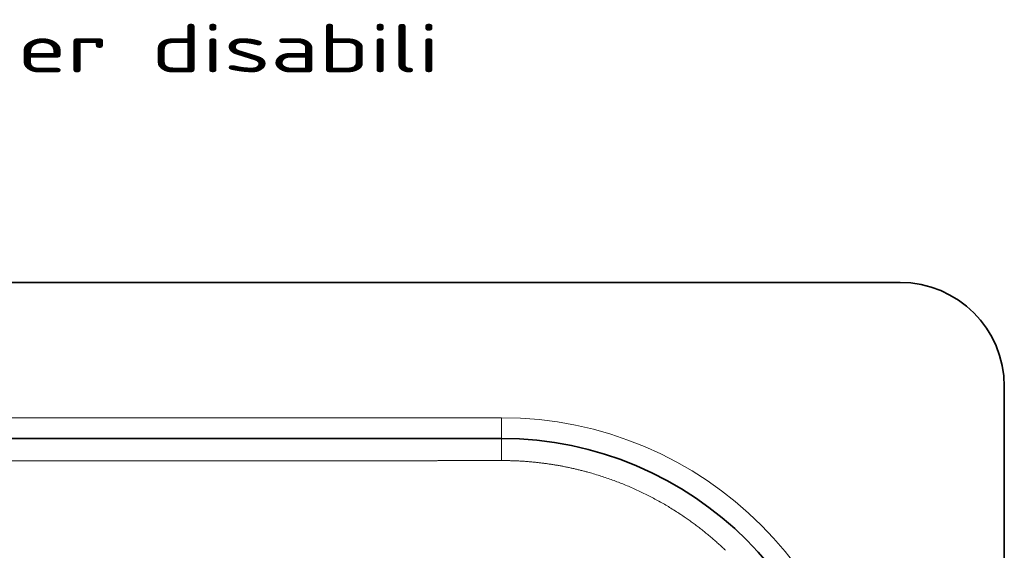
# Model space of a CAD drawing. Extents: x 117 to 1015, y -24 to 896.
# Tile 24 of 24: x 711 to 995, y 743 to 896. Entities that reach past the tile are written whole.
import ezdxf
from ezdxf.enums import TextEntityAlignment as Align

# ---------------------------------------------------------------- set-up
doc = ezdxf.new("R2010")
doc.units = 0
doc.layers.get('0').update_dxf_attribs({"lineweight": 13})
doc.styles.get("Standard").update_dxf_attribs({"font": 'isocp.shx'})
doc.dimstyles.get("Standard").update_dxf_attribs({"dimtxt": 2.5, "dimasz": 2.5, "dimexe": 1.25, "dimexo": 0.625, "dimtad": 1, "dimcen": 2.5, "dimadec": 0, "dimazin": 0, "dimtfac": 1, "dimtmove": 0, "dimatfit": 0, "dimfxl": 0, "dimarcsym": 0})

# ---------------------------------------------------------------- blocks, each defined once
blk = doc.blocks.new('*D')
at = {"color": 7, "lineweight": 13}
for p, q in [((222.5, 820.5), (131.37, 820.5)), ((133.37, 20.5), (133.37, 820.5)), ((524.07, 494.39), (625.89, 387.57)), ((194.5, 48.5), (194.5, -23.6)), ((994.5, 48.5), (994.5, -23.6)), ((222.5, 20.5), (131.37, 20.5)), ((194.5, -21.6), (994.5, -21.6))]:
    blk.add_line(p, q, dxfattribs=at)
for points in [[(133.89, 818.57), (133.37, 820.5), (132.85, 818.57)], [(564.81, 452.39), (563.11, 453.43), (564.06, 451.68)], [(624.19, 388.61), (625.89, 387.57), (624.94, 389.32)], [(132.85, 22.43), (133.37, 20.5), (133.89, 22.43)], [(196.43, -21.08), (194.5, -21.6), (196.43, -22.12)], [(992.57, -22.12), (994.5, -21.6), (992.57, -21.08)]]:
    blk.add_lwpolyline(points, dxfattribs=at)
for s, rotation, p, p2 in [('%%c', 313.6296, (525.52, 495.77), (532.6, 488.33)), ('91', 313.6296, (533.29, 487.61), (551.98, 468)), ('800', 90, (131.37, 399.48), (131.37, 441.52))]:
    blk.add_text(s, height=14, rotation=rotation, dxfattribs=at).set_placement(p, p2, align=Align.FIT)
blk.add_text('800', height=14, dxfattribs=at).set_placement((573.48, -19.6), (615.52, -19.6), align=Align.FIT)
blk = doc.blocks.new('BLOCK6')
at = {"color": 7, "lineweight": 13}
blk.add_text('ART. 4012 Piatto doccia per disabili', height=14, dxfattribs=at).set_placement((-200, 460.57), (237.19, 460.57), align=Align.FIT)
blk = doc.blocks.new('BLOCK8')
at = {"color": 7, "lineweight": 35}
for p, q in [((-370, 400), (370, 400)), ((400, 370), (400, -370)), ((255, 355), (-255, 355))]:
    blk.add_line(p, q, dxfattribs=at)
at = {"color": 7, "lineweight": 13}
blk.add_line((255, 361), (-255, 361), dxfattribs=at)
at = {"color": 7, "lineweight": 13, "ltscale": 0.15}
blk.add_line((255, 355), (255, 361), dxfattribs=at)
at = {"color": 7, "lineweight": 35}
for centre, radius in [((370, 370), 30), ((255, 255), 100)]:
    blk.add_arc(centre, radius, 0, 90, dxfattribs=at)
at = {"color": 7, "lineweight": 13}
blk.add_arc((255, 255), 106, 0, 90, dxfattribs=at)
for points, knots in [([(255, 355), (255, 355), (255, 354.92), (254.99, 354.76), (254.99, 354.12), (254.99, 353.07), (254.99, 352.29), (254.98, 351.09), (254.98, 349.84), (254.98, 349.44), (254.98, 349.04), (254.98, 348.64)], [0, 0, 0, 0, 0, 0, 3.130315, 3.130315, 3.130315, 9.217811, 9.217811, 9.217811, 12.072999, 12.072999, 12.072999, 12.072999, 12.072999, 12.072999]), ([(-254.98, 348.64), (-252.77, 348.64), (-250.56, 348.63), (-248.33, 348.63), (-245.39, 348.62), (-242.44, 348.62), (-241.7, 348.62), (-229.92, 348.6), (-218.14, 348.59), (-207.09, 348.58), (-192.99, 348.57), (-178.89, 348.57), (-176.38, 348.56), (-165.45, 348.56), (-154.58, 348.56), (-146.85, 348.55), (-133.02, 348.55), (-119.15, 348.55), (-113.06, 348.55), (-104.68, 348.54), (-96.26, 348.54), (-94.31, 348.54), (-73.55, 348.54), (-52.79, 348.54), (-34.49, 348.54), (-2.41, 348.54), (29.73, 348.54), (43.48, 348.54), (58.27, 348.54), (73.06, 348.54), (74.06, 348.54), (77.05, 348.54), (80.05, 348.54), (82.04, 348.54), (93.25, 348.54), (104.51, 348.54), (114.02, 348.55), (125.6, 348.55), (137.11, 348.55), (139.12, 348.55), (155.53, 348.56), (171.93, 348.56), (186.01, 348.57), (200.6, 348.58), (215.18, 348.59), (215.68, 348.59), (217.2, 348.59), (218.71, 348.59), (219.72, 348.59), (223.89, 348.6), (228.03, 348.6), (231.08, 348.6), (234.73, 348.61), (238.39, 348.61), (238.78, 348.61), (241.12, 348.62), (243.48, 348.62), (245.49, 348.62), (247.71, 348.63), (249.92, 348.63), (250.48, 348.63), (251.59, 348.63), (252.69, 348.64), (253.46, 348.64), (254.22, 348.64), (254.98, 348.64)], [0, 0, 0, 0, 0, 0, 15.595226, 15.595226, 15.595226, 20.793636, 20.793636, 20.793636, 98.769672, 98.769672, 98.769672, 120.333909, 120.333909, 120.333909, 176.0313, 176.0313, 176.0313, 219.492617, 219.492617, 219.492617, 235.490935, 235.490935, 235.490935, 366.053567, 366.053567, 366.053567, 463.411865, 463.411865, 463.411865, 470.45247, 470.45247, 470.45247, 484.53368, 484.53368, 484.53368, 549.335872, 549.335872, 549.335872, 565.752462, 565.752462, 565.752462, 665.130946, 665.130946, 665.130946, 668.699317, 668.699317, 668.699317, 675.836057, 675.836057, 675.836057, 698.353768, 698.353768, 698.353768, 701.67039, 701.67039, 701.67039, 714.8518, 714.8518, 714.8518, 717.264594, 717.264594, 717.264594, 722.696809, 722.696809, 722.696809, 722.696809, 722.696809, 722.696809]), ([(254.98, 348.64), (263.5, 348.66), (272.01, 347.7), (280.38, 345.77), (293.91, 340.96), (306.24, 333.7), (310.98, 330.4), (315.44, 326.74), (319.6, 322.76)], [0, 0, 0, 0, 0, 0, 60.196673, 60.196673, 60.196673, 100.894623, 100.894623, 100.894623, 100.894623, 100.894623, 100.894623])]:
    blk.add_open_spline(points, degree=5, knots=knots, dxfattribs=at)

msp = doc.modelspace()

# ---------------------------------------------------------------- block references
at = {"lineweight": 0}
for name in ['BLOCK6', 'BLOCK8']:
    msp.add_blockref(name, (594.5, 420.5), dxfattribs=at)

# ---------------------------------------------------------------- dimensions: what is measured, and where the dimension line sits
at = {"color": 0, "lineweight": 0}
for base, p1, p2, angle, middle in [((133.369, 820.5), (224.5, 20.5), (224.5, 820.5), 90, (133.369, 420.5)), ((194.5, -21.599), (994.5, 50.5), (194.5, 50.5), 180, (594.5, -21.599))]:
    dim = msp.add_linear_dim(base=base, p1=p1, p2=p2, angle=angle, dimstyle='Standard', dxfattribs=at)
    dim.commit()
    dim.dimension.update_dxf_attribs({"geometry": '*D', "text_midpoint": middle, "dimtype": 161})
dim = msp.add_diameter_dim_2p(p1=(625.895, 387.566), p2=(563.105, 453.434), dimstyle='Standard', dxfattribs=at)
dim.commit()
dim.dimension.update_dxf_attribs({"geometry": '*D', "text_midpoint": (537.3, 480.504), "dimtype": 163})

doc.saveas('drawing.dxf')
